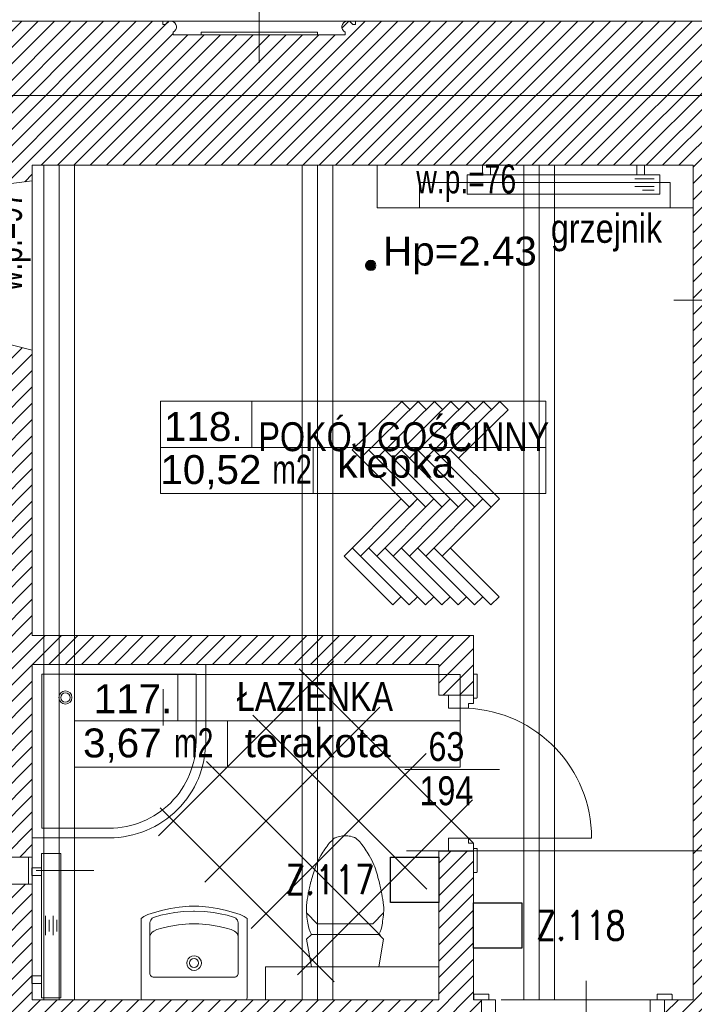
# Model space of a CAD drawing. Header units: millimetres. Extents: x -573548 to 674770, y -184010 to -47794.
# Tile 24 of 181: x 87924 to 91424, y -148137 to -143027. Entities that reach past the tile are written whole.
import ezdxf
from ezdxf.enums import TextEntityAlignment as Align

# ---------------------------------------------------------------- set-up
doc = ezdxf.new("R2010")
doc.units = ezdxf.units.MM
for name, color, linetype, lineweight in [('A.05 RZUT 1 PIĘTRA_is$0$A-DRZWI_Nr_pióra__9', 8, 'Continuous', 9), ('A.05 RZUT 1 PIĘTRA_is$0$A-OPISY-2_Nr_pióra__2', 8, 'Continuous', 9), ('A.05 RZUT 1 PIĘTRA_is$0$A-OPISY-3_Nr_pióra__6', 8, 'Continuous', 9), ('A.05 RZUT 1 PIĘTRA_is$0$A-WYSOKOSCI_Nr_pióra__7', 8, 'Continuous', 9), ('A.05 RZUT 1 PIĘTRA_is$0$belki nad_Nr_pióra__1', 8, 'Continuous', 9), ('A.05 RZUT 1 PIĘTRA_is$0$CO TO JEST_Nr_pióra__1', 8, 'Continuous', 9), ('A.05 RZUT 1 PIĘTRA_is$0$DIM MALY_Nr_pióra__8', 8, 'Continuous', 9), ('A.05 RZUT 1 PIĘTRA_is$0$Drawing & Figure_Nr_pióra__18', 8, 'Continuous', 9), ('A.05 RZUT 1 PIĘTRA_is$0$DRZWI_Nr_pióra__251', 8, 'Continuous', 9), ('A.05 RZUT 1 PIĘTRA_is$0$DRZWI_Nr_pióra__41', 8, 'Continuous', 9), ('A.05 RZUT 1 PIĘTRA_is$0$linia nadproza_Nr_pióra__1', 8, 'Continuous', 9), ('A.05 RZUT 1 PIĘTRA_is$0$meble_Nr_pióra__9', 8, 'Continuous', 9), ('A.05 RZUT 1 PIĘTRA_is$0$Nowe_Annotation - Text_Nr_pióra__59', 8, 'Continuous', 9), ('A.05 RZUT 1 PIĘTRA_is$0$Nowe_GRZEJNIK_Nr_pióra__59', 8, 'Continuous', 9), ('A.05 RZUT 1 PIĘTRA_is$0$OKNO_DETAL_Nr_pióra__8', 8, 'Continuous', 9), ('A.05 RZUT 1 PIĘTRA_is$0$opisy inne_Nr_pióra__1', 8, 'Continuous', 9), ('A.05 RZUT 1 PIĘTRA_is$0$OSIE_Nr_pióra__1', 8, 'Continuous', 9), ('A.05 RZUT 1 PIĘTRA_is$0$PARAPET_Nr_pióra__7', 8, 'Continuous', 9), ('A.05 RZUT 1 PIĘTRA_is$0$POSADZKI_Nr_pióra__18', 8, 'Continuous', 9), ('A.05 RZUT 1 PIĘTRA_is$0$SCIANY_KONSTR_Nr_pióra__21', 8, 'Continuous', 9), ('A.05 RZUT 1 PIĘTRA_is$0$SCIANY_KONSTR_Nr_pióra__4', 8, 'Continuous', 9), ('A.05 RZUT 1 PIĘTRA_is$0$Structural - Bearing_Nr_pióra__21', 8, 'Continuous', 9), ('A.05 RZUT 1 PIĘTRA_is$0$Structural - Grid', 8, 'Continuous', 9), ('A.05 RZUT 1 PIĘTRA_is$0$Structural - Grid_Nr_pióra__17', 8, 'Continuous', 9), ('A.05 RZUT 1 PIĘTRA_is$0$WIDOK_Nr_pióra__1', 8, 'Continuous', 9), ('A.05 RZUT 1 PIĘTRA_is$0$WYCIĄG_Nr_pióra__1', 8, 'Continuous', 9), ('BMS_URZĄDZENIA', 30, 'Continuous', 30), ('SAN_Grzejniki CO na rzucie', 7, 'Continuous', 13)]:
    doc.layers.add(name, color=color, linetype=linetype, lineweight=lineweight)
doc.styles.add('A.05 RZUT 1 PIĘTRA_is$0$STYL_AUTOMATYCZNY_1', font='arial.ttf')
doc.styles.add('A.05 RZUT 1 PIĘTRA_is$0$STYL_AUTOMATYCZNY_4', font='arial.ttf', dxfattribs={"width": 0.8})
doc.styles.add('A.05 RZUT 1 PIĘTRA_is$0$STYL_AUTOMATYCZNY_5', font='arial.ttf', dxfattribs={"width": 0.7})
doc.styles.add('A.05 RZUT 1 PIĘTRA_is$0$STYL_AUTOMATYCZNY_7', font='arial.ttf', dxfattribs={"width": 0.8})
doc.styles.add('SIMPLEX-10', font='simplex.shx', dxfattribs={"width": 0.8, "height": 10})
pattern_1 = [(45, (0, 0), (-42.426407, 42.426407), [])]

# ---------------------------------------------------------------- blocks, each defined once
blk = doc.blocks.new('A.05 RZUT 1 PIĘTRA_is$0$Standardowy znacznik osi_3')
at = {"layer": 'A.05 RZUT 1 PIĘTRA_is$0$Structural - Grid_Nr_pióra__17'}
blk.add_line((2962.2, 0), (40906.6, 0), dxfattribs=at)
at = {"layer": 'A.05 RZUT 1 PIĘTRA_is$0$Structural - Grid_Nr_pióra__17', "style": 'A.05 RZUT 1 PIĘTRA_is$0$STYL_AUTOMATYCZNY_1'}
for tag, p in [('AC_MarkerText_1_0', (-250, -335)), ('AC_MarkerText_1_1', (44118.7, -335))]:
    blk.add_attdef(tag, text='', height=350, rotation=180, dxfattribs=at).set_placement(p, align=Align.TOP_CENTER)
blk = doc.blocks.new('A.05 RZUT 1 PIĘTRA_is')
at = {"layer": 'A.05 RZUT 1 PIĘTRA_is$0$A-WYSOKOSCI_Nr_pióra__7'}
blk.add_hatch(color=256, dxfattribs=at).paths.add_polyline_path([(90052.9, -94302.6, 1), (89999.5, -94302.6, 1)])
at = {"layer": 'A.05 RZUT 1 PIĘTRA_is$0$Drawing & Figure_Nr_pióra__18'}
h = blk.add_hatch(dxfattribs=at)
h.set_pattern_fill('Common_Brick_0001', color=256, style=0, pattern_type=2)
h.set_pattern_definition(pattern_1)
h.paths.add_polyline_path([(87547.3, -93779), (87547.3, -93919), (87823.3, -93919), (88273.3, -93862.9), (88273.3, -93782.9), (91703.3, -93782.9), (91703.3, -94482.9), (91703.3, -97341), (91703.3, -98112.9), (91554.1, -98112.9), (91554.1, -98242.8), (91554.1, -98502.9), (91644.1, -98502.9), (91644.1, -98860.5), (91644.1, -98887.1), (91671.2, -98887.1), (91671.2, -98912.9), (91774.1, -98912.9), (91774.2, -98862.9), (91784.1, -98862.9), (91784.1, -98532.9), (92084.1, -98532.9), (92084.1, -98041), (92084.1, -98041), (92016.7, -98041), (91846.8, -98041), (91847.8, -97341), (91852.2, -94482.9), (91853.3, -93781.9), (91983.5, -93781.9), (92075.1, -93397.8), (92075.1, -93255.2), (92061.8, -93135.2), (92052.3, -93135.2, -0.383982), (92016.8, -93099.9), (92004.4, -93099.9), (92004.4, -93084.9, 1.205804), (91956.6, -93052.7), (91941.8, -93052.7), (91941.8, -93035.2), (91859.2, -93035.2), (90033.3, -93035.2), (89950.7, -93035.2), (89950.7, -93052.7), (89935.9, -93052.7, 0.263086), (89912.9, -93035.2), (89905, -93035.2, 0.761796), (89897.5, -93091.3), (89897.5, -93106.1), (89450.7, -93106.1), (89003.9, -93106.1), (89003.9, -93091.3, 0.761796), (88996.4, -93035.2), (88988.4, -93035.2, 0.263086), (88965.5, -93052.7), (88950.7, -93052.7), (88950.7, -93035.2), (87547.3, -93035.2), (87547.3, -93661)])
h.paths.add_polyline_path([(91854.1, -98374.7), (91714.1, -98374.7), (91714.1, -98365.3), (91847.9, -98234.7), (91854.1, -98234.7)], flags=0)
h = blk.add_hatch(dxfattribs=at)
h.set_pattern_fill('Common_Brick_0001', color=256, style=0, pattern_type=2)
h.set_pattern_definition(pattern_1)
h.paths.add_polyline_path([(87149, -97622.8), (87149, -97732.8), (87151.2, -98080.2), (87634.2, -98082.8), (87632.7, -98452.8), (88124.1, -98502.9), (88124.2, -98552.9), (88264.1, -98552.8), (88264.1, -98502.9), (90604.1, -98502.9), (90604.1, -98242.8), (90604.1, -98112.9), (90563.3, -98112.9), (90563.3, -97342.9), (90383.3, -97342.9), (90383.3, -98112.9), (88413.3, -98112.9), (88273.3, -98112.9), (88273.3, -97512.9), (88014.1, -97512.9), (88014.1, -97372.9), (88253.3, -97372.9), (88273.3, -97372.9), (88273.3, -96372.9), (88333.3, -96372.9), (88413.3, -96372.9), (88493.3, -96372.9), (89173.3, -96372.9), (89673.3, -96372.9), (89753.3, -96372.9), (89818.3, -96372.9), (89833.3, -96357.9), (89837, -96354.2), (89928.2, -96372.9), (90383.3, -96372.9), (90383.3, -96425.8), (90383.3, -96532.9), (90563.3, -96532.9), (90563.3, -96222.9), (89833.3, -96222.9), (89753.3, -96222.9), (89673.3, -96222.9), (88493.3, -96222.9), (88413.3, -96222.9), (88333.3, -96222.9), (88273.3, -96222.9), (88273.3, -94742.9), (87823.3, -94629), (87673.3, -94629), (87673.3, -94629), (87547.3, -94629), (87547.3, -94769), (87547.3, -95942.8), (87617.3, -95942.8), (87664.1, -95942.8), (87664.1, -97452.8), (87154.4, -97453.2)])
h = blk.add_hatch(dxfattribs=at)
h.set_pattern_fill('Common_Brick_0001', color=256, style=0, pattern_type=2)
h.set_pattern_definition(pattern_1)
h.paths.add_polyline_path([(89654.6, -100102.9), (89694.3, -101162.9), (90244.3, -101151.9), (90244.3, -101152.9), (90264.3, -101152.9), (90264.3, -100832.9), (90764.3, -100826.6), (90823.3, -100825.8), (90823.3, -100825.3), (90903.3, -100824.3), (90903.3, -100824.8), (90983.3, -100823.8), (93664.1, -100790.2), (93744.1, -100789.2), (93824.1, -100788.2), (94503.3, -100779.6), (94854.3, -100775.2), (94934.3, -100774.2), (95014.3, -100773.2), (95044.3, -100772.9), (95044.3, -101287.2), (95044.3, -104162.2), (95044.3, -104362.2), (95044.3, -104732.9), (93158.2, -104732.9), (93068.8, -105120.5), (93068.8, -105263.1), (93082.2, -105383.1), (93091.7, -105383.1, -0.383982), (93127.2, -105418.4), (93139.5, -105418.4), (93139.5, -105433.4, 1.205804), (93187.4, -105465.6), (93202.1, -105465.6), (93202.1, -105483.1), (93284.8, -105483.1), (95122.5, -105483.1), (95163.8, -105483.1), (95163.8, -105465.6), (95178.6, -105465.6, 0.263086), (95201.5, -105483.1), (95209.5, -105483.1, 0.761796), (95217, -105427), (95217, -105412.2), (95663.8, -105412.2), (96110.6, -105412.2), (96110.6, -105427, 0.761796), (96118.1, -105483.1), (96126, -105483.1, 0.263086), (96149, -105465.6), (96163.8, -105465.6), (96163.8, -105483.1), (96246.4, -105483.1), (98021.7, -105483.1), (98037.6, -105483.1), (98037.6, -105465.6), (98052.4, -105465.6, 1.205804), (98100.2, -105433.4), (98100.2, -105418.4), (98112.6, -105418.4, -0.383982), (98148.1, -105383.1), (98157.6, -105383.1), (98170.9, -105263.1), (98170.9, -105130.5), (98077.5, -104882.9), (97788, -104882.9), (95677.5, -104882.9), (95679.6, -104662.9), (95682.5, -104362.2), (95684.4, -104162.2), (95712.1, -101287.2), (95727.5, -99682.9), (98025, -99682.9), (98094.2, -99114.5), (98094.2, -98984.5), (95622.2, -98984.5), (95616.6, -97541), (95023.8, -97541), (95026.5, -98041.5), (94503.3, -98041.4), (93024.1, -98041), (93024.1, -98041), (93024.1, -98532.9), (93024.1, -98981.5), (93034.1, -98981.5), (93164.1, -98981.5), (93164.1, -98532.9), (93164.1, -98201.5), (94503.3, -98201.5), (95016.5, -98201.5), (95016.5, -99042.9), (95036.5, -99042.9), (95274.5, -99042.9), (95274.5, -99182.9), (95016.5, -99182.9), (95016.5, -100032.8), (94642.7, -100032.8), (94503.3, -100032.8), (94346.5, -100032.8), (93368.8, -100032.8), (93187.6, -100032.8), (93187.6, -99972.8), (93047.6, -99972.8), (93047.6, -100102.8), (92867.6, -100102.8), (92867.6, -100591.8), (92867.6, -100622.8), (91784.1, -100622.8), (91784.1, -99845), (91644.1, -99845), (91644.1, -100102.9), (90903.3, -100102.9), (90764.3, -100102.9)])
h.paths.add_polyline_path([(94000.4, -100634.4), (93799.7, -100634.4), (93799.7, -100374.4), (94079.7, -100374.4), (94079.7, -100565.3)], flags=0)
at = {"layer": 'A.05 RZUT 1 PIĘTRA_is$0$A-DRZWI_Nr_pióra__9'}
for p, q in [((90697.6, -96917.9), (90206.6, -96917.9)), ((91148.3, -98014.6), (91148.3, -98505.6))]:
    blk.add_line(p, q, dxfattribs=at)
blk.add_lwpolyline([(90500.9, -97274.9), (91175.9, -97274.7, 0.402178), (90528.5, -96600.4)], format="xyb", dxfattribs=at)
at = {"layer": 'A.05 RZUT 1 PIĘTRA_is$0$A-OPISY-3_Nr_pióra__6'}
for p, q in [((89411.9, -95006.9), (89411.9, -95246.9)), ((88938, -95246.9), (90937.9, -95246.9)), ((89731, -95246.9), (89731, -95486.9)), ((89029.4, -96425.8), (89029.4, -96665.8)), ((88952.3, -96500.8), (88952.3, -96690.7)), ((88493.3, -96665.8), (90493.2, -96665.8)), ((89286.2, -96665.8), (89286.2, -96905.8))]:
    blk.add_line(p, q, dxfattribs=at)
for points in [[(88938, -95486.9), (88938, -95006.9), (90937.9, -95006.9), (90937.9, -95486.9)], [(88493.3, -96905.8), (88493.3, -96425.8), (90493.2, -96425.8), (90493.2, -96905.8)]]:
    blk.add_lwpolyline(points, close=True, dxfattribs=at)
at = {"layer": 'A.05 RZUT 1 PIĘTRA_is$0$A-WYSOKOSCI_Nr_pióra__7'}
blk.add_circle((90030, -94302.2), 26.7, dxfattribs=at)
at = {"layer": 'A.05 RZUT 1 PIĘTRA_is$0$belki nad_Nr_pióra__1'}
for p, q in [((88333.3, -93782.9), (88333.3, -98112.9)), ((88493.3, -93782.9), (88493.3, -98112.9)), ((89673.3, -93782.9), (89673.3, -98112.9)), ((89833.3, -93782.9), (89833.3, -98112.9)), ((90823.3, -93782.9), (90823.3, -98112.9)), ((90983.3, -93782.9), (90983.3, -98112.9))]:
    blk.add_line(p, q, dxfattribs=at)
at = {"layer": 'A.05 RZUT 1 PIĘTRA_is$0$CO TO JEST_Nr_pióra__1'}
for p in [(90063.3, -93782.9), (91703.3, -94002.9)]:
    blk.add_line(p, (90063.3, -94002.9), dxfattribs=at)
at = {"layer": 'A.05 RZUT 1 PIĘTRA_is$0$DIM MALY_Nr_pióra__8'}
for p, q in [((91603.1, -94482.9), (91949.5, -94482.9)), ((90216, -97341), (92213.6, -97341))]:
    blk.add_line(p, q, dxfattribs=at)
at = {"layer": 'A.05 RZUT 1 PIĘTRA_is$0$DRZWI_Nr_pióra__251'}
for p, q in [((90563.3, -96548.1), (90563.3, -96422.9)), ((90563.3, -97327.6), (90563.3, -97452.9))]:
    blk.add_line(p, q, dxfattribs=at)
at = {"layer": 'A.05 RZUT 1 PIĘTRA_is$0$DRZWI_Nr_pióra__41'}
for p, q in [((90642.2, -98112.9), (90593.9, -98112.9)), ((91516.1, -98112.9), (91564.4, -98112.9))]:
    blk.add_line(p, q, dxfattribs=at)
for points in [[(90582.1, -96454.5), (90582.1, -96426.8, 0.414334), (90578, -96422.8), (90563.3, -96422.9)], [(90582.1, -96454.5), (90582, -96544.1, -0.414334), (90578, -96548.1), (90563.3, -96548.1)], [(90582.1, -97421.2), (90582, -97331.6, 0.414334), (90578, -97327.6), (90563.3, -97327.6)], [(90582.1, -97421.2), (90582.1, -97448.9, -0.414334), (90578, -97452.9), (90563.3, -97452.9)], [(90642.2, -98084.7), (90568.1, -98084.7, 0.414334), (90564.1, -98088.7), (90564.1, -98112.8)], [(91516.1, -98084.7), (91590.1, -98084.7, -0.414334), (91594.1, -98088.7), (91594.1, -98112.8)]]:
    blk.add_lwpolyline(points, format="xyb", dxfattribs=at)
for points in [[(90563.3, -96548.5), (90563.3, -96575.1), (90536.2, -96575.1), (90536.2, -96600.8), (90433.3, -96600.8), (90433.2, -96533.6)], [(90563.3, -97327.2), (90563.3, -97300.6), (90536.2, -97300.6), (90536.2, -97274.9), (90433.3, -97274.9), (90433.2, -97342.1)], [(90593.9, -98242.8), (90642.2, -98242.8), (90642.2, -98215.8), (90677.9, -98215.8), (90677.9, -98112.9), (90642.2, -98112.9), (90642.2, -98084.7)], [(91564.4, -98242.8), (91516.1, -98242.8), (91516.1, -98215.8), (91480.4, -98215.8), (91480.4, -98112.9), (91516.1, -98112.9), (91516.1, -98084.7)]]:
    blk.add_lwpolyline(points, dxfattribs=at)
at = {"layer": 'A.05 RZUT 1 PIĘTRA_is$0$linia nadproza_Nr_pióra__1'}
blk.add_line((90707.1, -98112.9), (91509.5, -98112.9), dxfattribs=at)
at = {"layer": 'A.05 RZUT 1 PIĘTRA_is$0$meble_Nr_pióra__9'}
for p, q in [((89882.9, -97262.9), (89896.5, -97262.9)), ((89896.5, -97262.9), (89910, -97262.9)), ((88887.7, -97700.6), (88891.6, -97695.2)), ((88891.6, -97695.2), (88895.8, -97690.1)), ((88895.8, -97690.1), (88907.2, -97684.1)), ((88907.2, -97684.1), (88940.4, -97675)), ((88940.4, -97675), (88977.2, -97666.9)), ((88977.2, -97666.9), (89012.3, -97661)), ((89012.3, -97661), (89058.2, -97655.7)), ((89058.2, -97655.7), (89109.6, -97653.9)), ((89109.6, -97653.9), (89112.7, -97653.9)), ((89115.9, -97653.9), (89112.7, -97653.9)), ((89167.3, -97655.7), (89115.9, -97653.9)), ((89213.2, -97661), (89167.3, -97655.7)), ((89248.2, -97666.9), (89213.2, -97661)), ((89285.1, -97675), (89248.2, -97666.9)), ((89318.3, -97684.1), (89285.1, -97675)), ((89329.7, -97690.1), (89318.3, -97684.1)), ((89333.8, -97695.2), (89329.7, -97690.1)), ((89337.8, -97700.6), (89333.8, -97695.2)), ((89696.5, -97662.9), (89752.5, -97719.3)), ((90096.4, -97662.9), (90040.4, -97719.3)), ((88883.5, -97714.7), (88884.7, -97706.8)), ((88883.5, -97978.3), (88883.5, -97714.7)), ((88884.7, -97706.8), (88887.7, -97700.6)), ((88903.4, -97756.6), (88920, -97749.5)), ((88920, -97749.5), (88945.2, -97741.9)), ((88945.2, -97741.9), (88982.6, -97732.8)), ((88982.6, -97732.8), (89032.3, -97724.2)), ((89032.3, -97724.2), (89087.1, -97719.5)), ((89087.1, -97719.5), (89112.7, -97719.5)), ((89138.4, -97719.5), (89112.7, -97719.5)), ((89193.2, -97724.2), (89138.4, -97719.5)), ((89242.9, -97732.8), (89193.2, -97724.2)), ((89280.3, -97741.9), (89242.9, -97732.8)), ((89305.5, -97749.5), (89280.3, -97741.9)), ((89322.1, -97756.6), (89305.5, -97749.5)), ((89340.8, -97706.8), (89337.8, -97700.6)), ((89342, -97714.7), (89340.8, -97706.8)), ((89342, -97978.3), (89342, -97714.7)), ((89752.5, -97719.3), (90040.4, -97719.3)), ((88883.5, -97783.6), (88889.8, -97769)), ((88889.8, -97769), (88895.5, -97762.3)), ((88895.5, -97762.3), (88903.4, -97756.6)), ((89330, -97762.3), (89322.1, -97756.6)), ((89335.7, -97769), (89330, -97762.3)), ((89342, -97783.6), (89335.7, -97769)), ((89696.4, -97799.4), (89721.6, -97775.4)), ((89721.5, -97942.9), (89696.4, -97799.4)), ((89721.6, -97775.4), (90071.4, -97775.4)), ((90071.4, -97775.4), (90096.6, -97799.4)), ((90096.6, -97799.4), (90071.5, -97942.9)), ((89076.5, -97911.1), (89081.9, -97900.5)), ((89081.9, -97900.5), (89090.3, -97892)), ((89090.3, -97892), (89101, -97886.6)), ((89096.2, -97906.3), (89103.8, -97901.2)), ((89101, -97886.6), (89112.7, -97884.8)), ((89103.8, -97901.2), (89112.7, -97899.4)), ((89124.5, -97886.6), (89112.7, -97884.8)), ((89121.7, -97901.2), (89112.7, -97899.4)), ((89129.3, -97906.3), (89121.7, -97901.2)), ((89135.1, -97892), (89124.5, -97886.6)), ((89143.6, -97900.5), (89135.1, -97892)), ((89149, -97911.1), (89143.6, -97900.5)), ((89074.6, -97922.9), (89076.5, -97911.1)), ((89076.5, -97934.6), (89074.6, -97922.9)), ((89081.9, -97945.3), (89076.5, -97934.6)), ((89090.3, -97953.7), (89081.9, -97945.3)), ((89089.3, -97922.9), (89091.1, -97913.9)), ((89091.1, -97931.8), (89089.3, -97922.9)), ((89101, -97959.1), (89090.3, -97953.7)), ((89091.1, -97913.9), (89096.2, -97906.3)), ((89096.2, -97939.4), (89091.1, -97931.8)), ((89103.8, -97944.5), (89096.2, -97939.4)), ((89112.7, -97946.3), (89103.8, -97944.5)), ((89112.7, -97946.3), (89121.7, -97944.5)), ((89121.7, -97944.5), (89129.3, -97939.4)), ((89124.5, -97959.1), (89135.1, -97953.7)), ((89134.4, -97913.9), (89129.3, -97906.3)), ((89129.3, -97939.4), (89134.4, -97931.8)), ((89136.2, -97922.9), (89134.4, -97913.9)), ((89134.4, -97931.8), (89136.2, -97922.9)), ((89135.1, -97953.7), (89143.6, -97945.3)), ((89143.6, -97945.3), (89149, -97934.6)), ((89150.8, -97922.9), (89149, -97911.1)), ((89149, -97934.6), (89150.8, -97922.9)), ((90383.3, -97942.9), (89483.3, -97942.9)), ((89483.3, -97942.9), (89483.3, -98112.9)), ((90071.5, -97942.9), (89721.5, -97942.9)), ((88885.3, -97983.6), (88883.5, -97978.3)), ((88887.6, -97988.3), (88885.3, -97983.6)), ((88890.6, -97991.4), (88887.6, -97988.3)), ((88895.1, -97994.1), (88890.6, -97991.4)), ((88900, -97995.4), (88895.1, -97994.1)), ((89112.7, -97995.4), (88900, -97995.4)), ((89112.7, -97961), (89101, -97959.1)), ((89112.7, -97961), (89124.5, -97959.1)), ((89112.7, -97995.4), (89325.5, -97995.4)), ((89325.5, -97995.4), (89330.3, -97994.1)), ((89330.3, -97994.1), (89334.9, -97991.4)), ((89334.9, -97991.4), (89337.8, -97988.3)), ((89337.8, -97988.3), (89340.2, -97983.6)), ((89340.2, -97983.6), (89342, -97978.3))]:
    blk.add_line(p, q, dxfattribs=at)
for points in [[(88273.3, -96372.9), (89173.3, -96372.9), (89173.3, -96772.9, -0.414214), (88673.3, -97272.9), (88273.3, -97272.9)], [(88323.3, -96422.9), (89123.3, -96422.9), (89123.3, -96772.9, -0.414214), (88673.3, -97222.9), (88323.3, -97222.9)]]:
    blk.add_lwpolyline(points, format="xyb", close=True, dxfattribs=at)
blk.add_lwpolyline([(89112.7, -97627.9), (89088.1, -97628.3), (89036, -97632.3), (88990.4, -97639.4), (88950.7, -97647.7), (88907.7, -97659.8), (88873.7, -97671.4), (88852.5, -97681.5), (88837.7, -97692), (88837.7, -98103.7), (88838.4, -98108.7), (88840.1, -98111.5), (88843.3, -98112.9), (89112.7, -98112.9), (89382.1, -98112.9), (89385.3, -98111.5), (89387, -98108.7), (89387.7, -98103.7), (89387.7, -97692), (89373, -97681.5), (89351.8, -97671.4), (89317.7, -97659.8), (89274.8, -97647.7), (89235.1, -97639.4), (89189.5, -97632.3), (89137.3, -97628.3)], close=True, dxfattribs=at)
for radius in [34.1, 24.1]:
    blk.add_circle((88445.3, -96544.9), radius, dxfattribs=at)
for centre, radius, start, end in [((90091.6, -97556.1), 376.7, 131.845, 137.3307), ((89904.7, -97388), 129.6, 113.447, 119.7911), ((89908.7, -97462.2), 201, 97.368, 106.0643), ((89894.8, -97411.4), 149.3, 72.4257, 84.1419), ((89887, -97390.5), 132.5, 60.2777, 66.4842), ((89841.2, -97414.2), 178, 39.5998, 51.2245), ((90536, -97846.2), 904.4, 142.9054, 147.7802), ((89312.7, -97807.7), 836.7, 32.0226, 37.2919), ((90320.8, -97670.7), 629.7, 150.8553, 155.7987), ((89140.2, -97837.5), 1001, 25.1183, 28.2277), ((91126.8, -97881.6), 1457.8, 161.2345, 164.8435), ((89005.3, -97778.1), 1103.4, 14.5767, 19.3453), ((92588.5, -98165.2), 2944.9, 166.9534, 168.2183), ((86201.8, -98385.9), 3971.4, 11.9452, 12.8831), ((90540.2, -97724.6), 849.8, 169.0987, 173.1768), ((88595.2, -97827.1), 1515.1, 7.7187, 10.0058), ((90191, -97642.8), 495, 177.784, 182.216), ((89638.4, -97642.8), 458.6, 357.608, 2.392), ((91151.8, -97516.2), 1462.7, 185.7166, 187.4654), ((88917.3, -97548.1), 1184.8, 352.3294, 354.4885), ((90153.4, -97642.9), 456.3, 187.9894, 192.5778), ((90731.6, -97395.2), 1080.8, 198.7281, 199.7766), ((89837.5, -97666.3), 258.8, 338.5574, 342.9378), ((89028.7, -97532), 1076.9, 348.7445, 350.6883), ((90001.7, -97631.2), 315, 204.3122, 207.2351), ((89923.5, -97695), 168.3, 331.49, 336.9627)]:
    blk.add_arc(centre, radius, start, end, dxfattribs=at)
at = {"layer": 'A.05 RZUT 1 PIĘTRA_is$0$Nowe_GRZEJNIK_Nr_pióra__59'}
blk.add_lwpolyline([(90283.3, -94002.9), (91583.3, -94002.9), (91583.3, -93872.9), (90283.3, -93872.9)], close=True, dxfattribs=at)
at = {"layer": 'A.05 RZUT 1 PIĘTRA_is$0$OKNO_DETAL_Nr_pióra__8'}
for p, q in [((89450.7, -92889.6), (89450.7, -93251.5)), ((88950.7, -93035.2), (89950.7, -93035.2))]:
    blk.add_line(p, q, dxfattribs=at)
at = {"layer": 'A.05 RZUT 1 PIĘTRA_is$0$OSIE_Nr_pióra__1'}
for p, q in [((88413.3, -93782.9), (88413.3, -98113.4)), ((89753.3, -93782.9), (89753.3, -98113.4)), ((90903.3, -93782.9), (90903.3, -98113.4))]:
    blk.add_line(p, q, dxfattribs=at)
at = {"layer": 'A.05 RZUT 1 PIĘTRA_is$0$POSADZKI_Nr_pióra__18'}
for p, q in [((89933.4, -95259.7), (90191.2, -95008.6)), ((89975.8, -95302.1), (90276, -95008.6)), ((90060.7, -95302.1), (90360.9, -95008.6)), ((90145.5, -95302.1), (90445.8, -95008.6)), ((90191.2, -95008.6), (90233.6, -95051)), ((90230.4, -95302.1), (90530.6, -95008.6)), ((90276, -95008.6), (90318.5, -95051)), ((90315.2, -95302.1), (90615.5, -95008.6)), ((90360.9, -95008.6), (90403.3, -95051)), ((90400.1, -95302.1), (90700.3, -95008.6)), ((90445.8, -95008.6), (90488.2, -95051)), ((90530.6, -95008.6), (90573, -95051)), ((90615.5, -95008.6), (90657.9, -95051)), ((90700.3, -95008.6), (90742.7, -95051)), ((90484.9, -95302.1), (90742.7, -95051)), ((89933.4, -95259.7), (90230.4, -95556.7)), ((90018.3, -95259.7), (90315.2, -95556.7)), ((90103.1, -95259.7), (90400.1, -95556.7)), ((90188, -95259.7), (90484.9, -95556.7)), ((90272.8, -95259.7), (90569.8, -95556.7)), ((90357.7, -95259.7), (90654.7, -95556.7)), ((90442.5, -95259.7), (90697.1, -95514.3)), ((89891, -95811.3), (90188, -95514.3)), ((89975.8, -95811.3), (90272.8, -95514.3)), ((90060.7, -95811.3), (90357.7, -95514.3)), ((90145.5, -95811.3), (90442.5, -95514.3)), ((90230.4, -95811.3), (90527.4, -95514.3)), ((90230.4, -95556.7), (90272.8, -95514.3)), ((90315.2, -95811.3), (90612.2, -95514.3)), ((90400.1, -95811.3), (90697.1, -95514.3)), ((90612.2, -95514.3), (90654.7, -95556.7)), ((89933.4, -95768.8), (90229, -96064.4)), ((90018.3, -95768.8), (90313.9, -96064.4)), ((90103.1, -95768.8), (90398.7, -96064.4)), ((90188, -95768.8), (90483.6, -96064.4)), ((90272.8, -95768.8), (90568.4, -96064.4)), ((90357.7, -95768.8), (90653.3, -96064.4)), ((90442.5, -95768.8), (90695.7, -96022)), ((89891, -95811.3), (90144.2, -96064.4)), ((90144.2, -96064.4), (90186.6, -96022)), ((90229, -96064.4), (90271.5, -96022)), ((90313.9, -96064.4), (90356.3, -96022)), ((90398.7, -96064.4), (90441.2, -96022)), ((90483.6, -96064.4), (90526, -96022)), ((90568.4, -96064.4), (90610.9, -96022)), ((90653.3, -96064.4), (90695.7, -96022)), ((88928.9, -97262.2), (89837, -96354.2)), ((89657.7, -96395.9), (90560.9, -97299.2)), ((89169.4, -97502.7), (90077.5, -96594.6)), ((89417.2, -96636.4), (90320.4, -97539.6)), ((89176.7, -96876.9), (90080, -97780.1)), ((89409.9, -97743.2), (90318, -96835.1)), ((89650.4, -97983.7), (90558.4, -97075.6)), ((88936.3, -97117.4), (89839.5, -98020.6))]:
    blk.add_line(p, q, dxfattribs=at)
at = {"layer": 'A.05 RZUT 1 PIĘTRA_is$0$SCIANY_KONSTR_Nr_pióra__21'}
for p, q in [((88014.1, -97372.9), (88273.3, -97372.9)), ((88014.1, -97512.9), (88273.3, -97512.9))]:
    blk.add_line(p, q, dxfattribs=at)
at = {"layer": 'A.05 RZUT 1 PIĘTRA_is$0$SCIANY_KONSTR_Nr_pióra__4'}
blk.add_line((90604.1, -98112.9), (90563.3, -98112.9), dxfattribs=at)
at = {"layer": 'A.05 RZUT 1 PIĘTRA_is$0$Structural - Bearing_Nr_pióra__21'}
for p, q in [((87547.3, -93035.2), (88950.7, -93035.2)), ((90033.3, -93035.2), (91859.2, -93035.2)), ((88273.3, -93782.9), (88273.3, -93862.9)), ((91703.3, -93782.9), (88273.3, -93782.9)), ((91703.3, -93782.9), (91703.3, -98112.9)), ((88273.3, -93862.9), (87823.3, -93919)), ((88273.3, -94742.9), (87823.3, -94629)), ((88273.3, -94742.9), (88273.3, -96222.9)), ((90563.3, -96222.9), (88273.3, -96222.9)), ((90563.3, -96222.9), (90563.3, -96502.9)), ((90383.3, -96372.9), (88273.3, -96372.9)), ((88273.3, -96372.9), (88273.3, -97372.9)), ((90383.3, -96372.9), (90383.3, -96532.9)), ((90563.3, -96532.9), (90383.3, -96532.9)), ((90383.3, -97342.9), (90383.3, -98112.9)), ((90563.3, -97342.9), (90383.3, -97342.9)), ((90563.3, -97342.9), (90563.3, -98112.9)), ((88273.3, -97512.9), (88273.3, -98112.9)), ((90383.3, -98112.9), (88273.3, -98112.9)), ((90604.1, -98502.9), (90604.1, -98112.9)), ((91703.3, -98112.9), (91534.1, -98112.9)), ((91554.1, -98502.9), (91554.1, -98112.9))]:
    blk.add_line(p, q, dxfattribs=at)
for points in [[(88868, -93035.2), (88950.7, -93035.2), (88950.7, -93052.7), (88965.5, -93052.7, -1.478383), (89003.9, -93091.3), (89003.9, -93106.1), (89450.7, -93106.1)], [(90033.3, -93035.2), (89950.7, -93035.2), (89950.7, -93052.7), (89935.9, -93052.7, 1.478383), (89897.5, -93091.3), (89897.5, -93106.1), (89450.7, -93106.1)]]:
    blk.add_lwpolyline(points, format="xyb", dxfattribs=at)
blk.add_lwpolyline([(89149.3, -93105.1), (89754.2, -93105.1), (89754.2, -93091.9), (89149.3, -93091.9)], close=True, dxfattribs=at)
at = {"layer": 'A.05 RZUT 1 PIĘTRA_is$0$WIDOK_Nr_pióra__1'}
blk.add_line((88273.3, -93862.9), (88273.3, -94742.9), dxfattribs=at)
at = {"layer": 'A.05 RZUT 1 PIĘTRA_is$0$WYCIĄG_Nr_pióra__1'}
blk.add_lwpolyline([(88273.3, -97372.9), (88253.3, -97372.9), (88253.3, -97512.9), (88273.3, -97512.9)], close=True, dxfattribs=at)
blk.add_lwpolyline([(88294, -97442.9), (88444.6, -97442.9), (88592.4, -97442.9)], dxfattribs=at)
at = {"layer": 'A.05 RZUT 1 PIĘTRA_is$0$Structural - Grid', "zscale": 1000, "rotation": 180}
blk.add_blockref('A.05 RZUT 1 PIĘTRA_is$0$Standardowy znacznik osi_3', (121686.6, -93420.2), dxfattribs=at)
at = {"layer": 'A.05 RZUT 1 PIĘTRA_is$0$A-OPISY-2_Nr_pióra__2', "char_height": 150}
for s, insert, attachment_point, style in [('\\A1;{\\pql;\\fArial|b0|i0|c238|p0;\\W1.000000;118.}', (88956.9, -95215.5), 7, 'A.05 RZUT 1 PIĘTRA_is$0$STYL_AUTOMATYCZNY_1'), ('\\A1;{\\pql;\\fArial|b0|i0|c238|p0;\\W0.800000;POKÓJ GOŚCINNY}', (89446.8, -95268.4), 7, 'A.05 RZUT 1 PIĘTRA_is$0$STYL_AUTOMATYCZNY_4'), ('\\A1;{\\pqr;\\fArial|b0|i0|c238|p0;\\W0.700000;m2}', (89723.1, -95285.5), 3, 'A.05 RZUT 1 PIĘTRA_is$0$STYL_AUTOMATYCZNY_5'), ('\\A1;{\\pql;\\fArial|b0|i0|c238|p0;\\W1.000000;klepka}', (89856.6, -95449), 7, 'A.05 RZUT 1 PIĘTRA_is$0$STYL_AUTOMATYCZNY_1'), ('\\A1;{\\pql;\\fArial|b0|i0|c238|p0;\\W1.000000;10,52}', (88938, -95464.6), 7, 'A.05 RZUT 1 PIĘTRA_is$0$STYL_AUTOMATYCZNY_1'), ('\\A1;{\\pql;\\fArial|b0|i0|c238|p0;\\W0.800000;ŁAZIENKA}', (89334.9, -96614.4), 7, 'A.05 RZUT 1 PIĘTRA_is$0$STYL_AUTOMATYCZNY_4'), ('\\A1;{\\pql;\\fArial|b0|i0|c238|p0;\\W1.000000;117.}', (88592, -96626.5), 7, 'A.05 RZUT 1 PIĘTRA_is$0$STYL_AUTOMATYCZNY_1'), ('\\A1;{\\pqr;\\fArial|b0|i0|c238|p0;\\W0.700000;m2}', (89212.9, -96704.4), 3, 'A.05 RZUT 1 PIĘTRA_is$0$STYL_AUTOMATYCZNY_5'), ('\\A1;{\\pql;\\fArial|b0|i0|c238|p0;\\W1.000000;terakota}', (89375.2, -96856.8), 7, 'A.05 RZUT 1 PIĘTRA_is$0$STYL_AUTOMATYCZNY_1'), ('\\A1;{\\pql;\\fArial|b0|i0|c238|p0;\\W1.000000;3,67}', (88536.8, -96883.5), 7, 'A.05 RZUT 1 PIĘTRA_is$0$STYL_AUTOMATYCZNY_1')]:
    blk.add_mtext(s, dxfattribs=dict(at, insert=insert, attachment_point=attachment_point, style=style))
at = {"layer": 'A.05 RZUT 1 PIĘTRA_is$0$A-WYSOKOSCI_Nr_pióra__7', "insert": (90492.6, -94250.6), "char_height": 150, "attachment_point": 5, "style": 'A.05 RZUT 1 PIĘTRA_is$0$STYL_AUTOMATYCZNY_1'}
blk.add_mtext('\\A1;{\\pqc;\\fArial|b0|i0|c238|p0;\\W1.000000;Hp=2.43}', dxfattribs=at)
at = {"layer": 'A.05 RZUT 1 PIĘTRA_is$0$Nowe_Annotation - Text_Nr_pióra__59', "insert": (90964.3, -94230.4), "char_height": 150, "attachment_point": 7, "style": 'A.05 RZUT 1 PIĘTRA_is$0$STYL_AUTOMATYCZNY_7'}
blk.add_mtext('\\A1;{\\pql;\\fArial|b0|i0|c238|p0;\\W0.800000;grzejnik }', dxfattribs=at)
at = {"layer": 'A.05 RZUT 1 PIĘTRA_is$0$opisy inne_Nr_pióra__1', "char_height": 150, "attachment_point": 5, "style": 'A.05 RZUT 1 PIĘTRA_is$0$STYL_AUTOMATYCZNY_4'}
for s, insert in [('\\A1;{\\pqc;\\fArial|b0|i0|c238|p0;\\W0.800000;63}', (90422.4, -96800.1)), ('\\A1;{\\pqc;\\fArial|b0|i0|c238|p0;\\W0.800000;194}', (90422.4, -97029.9))]:
    blk.add_mtext(s, dxfattribs=dict(at, insert=insert))
at = {"layer": 'A.05 RZUT 1 PIĘTRA_is$0$PARAPET_Nr_pióra__7', "insert": (90266.4, -93973.6), "char_height": 150, "attachment_point": 7, "style": 'A.05 RZUT 1 PIĘTRA_is$0$STYL_AUTOMATYCZNY_5'}
blk.add_mtext('\\A1;{\\pql;\\fArial|b0|i0|c238|p0;\\W0.700000;w.p.=76}', dxfattribs=at)
at = {"layer": 'A.05 RZUT 1 PIĘTRA_is$0$PARAPET_Nr_pióra__7', "insert": (88167.3, -94176.5), "char_height": 150, "attachment_point": 5, "rotation": 90, "style": 'A.05 RZUT 1 PIĘTRA_is$0$STYL_AUTOMATYCZNY_5'}
blk.add_mtext('\\A1;{\\pqc;\\fArial|b0|i0|c238|p0;\\W0.700000;w.p.=97}', dxfattribs=at)

msp = doc.modelspace()

# ---------------------------------------------------------------- linework, layer by layer
at = {"layer": 'BMS_URZĄDZENIA'}
for points in [[(89847.647, -147373.038), (90098.911, -147373.038), (90098.911, -147607.953), (89847.647, -147607.953)], [(90278.911, -147610.393), (90530.176, -147610.393), (90530.176, -147845.308), (90278.911, -147845.308)]]:
    msp.add_lwpolyline(points, close=True, dxfattribs=at)
at = {"layer": 'SAN_Grzejniki CO na rzucie', "color": 150}
for p, q in [((91216, -143852.385), (91116, -143852.385)), ((91216, -143872.385), (91156, -143872.385)), ((91216, -143892.385), (91116, -143892.385)), ((91216, -143912.385), (91156, -143912.385)), ((88056.761, -147778.647), (88056.761, -147678.647)), ((88076.761, -147758.647), (88076.761, -147698.647)), ((88096.761, -147778.647), (88096.761, -147678.647)), ((88116.761, -147758.647), (88116.761, -147698.647))]:
    msp.add_line(p, q, dxfattribs=at)
for points in [[(90326, -143832.385), (90326, -143782.385), (90366, -143782.385), (90366, -143832.385)], [(91126, -143832.385), (91126, -143782.385), (91166, -143782.385), (91166, -143832.385)], [(90246, -143932.385), (91246, -143932.385), (91246, -143832.385), (90246, -143832.385), (90246, -143932.385)], [(88136.761, -148103.647), (88136.761, -147353.647), (88036.761, -147353.647), (88036.761, -148103.647), (88136.761, -148103.647)], [(88036.761, -147468.647), (87986.761, -147468.647), (87986.761, -147428.647), (88036.761, -147428.647)], [(88036.761, -148028.647), (87986.761, -148028.647), (87986.761, -147988.647), (88036.761, -147988.647)]]:
    msp.add_lwpolyline(points, dxfattribs=at)

# ---------------------------------------------------------------- block references
at = {"color": 150}
msp.add_blockref('A.05 RZUT 1 PIĘTRA_is', (-284.351, -50000), dxfattribs=at)

# ---------------------------------------------------------------- texts
at = {"layer": 'BMS_URZĄDZENIA', "lineweight": 30, "char_height": 150, "width": 609.56559, "style": 'SIMPLEX-10'}
for s, insert, attachment_point in [('Z.117', (89765.144, -147490.683), 6), ('Z.118', (90604.216, -147728.038), 4)]:
    msp.add_mtext(s, dxfattribs=dict(at, insert=insert, attachment_point=attachment_point))

doc.saveas('drawing.dxf')
